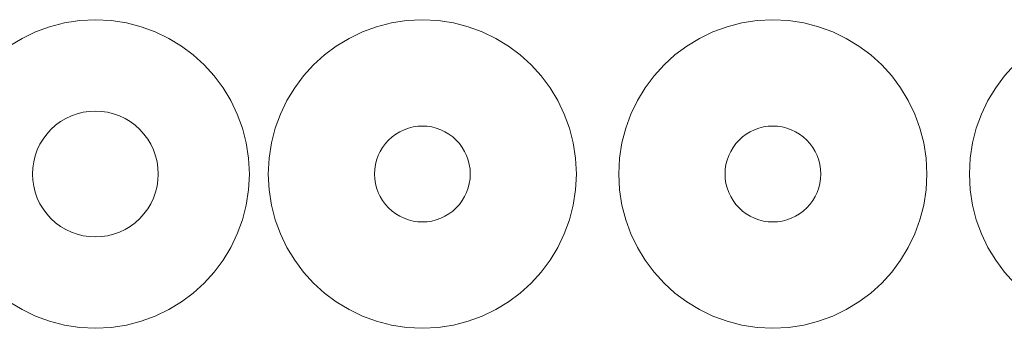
# Model space of a CAD drawing. Header units: millimetres. Extents: x -198 to 278, y -321 to 286.
# Tile 15 of 256: x 26 to 152, y -243 to -204. Entities that reach past the tile are written whole.
import ezdxf

# ---------------------------------------------------------------- set-up
doc = ezdxf.new("R2010")
doc.units = ezdxf.units.MM
doc.header["$MEASUREMENT"] = 0
doc.layers.add('Layer 1', color=7, linetype='Continuous')

msp = doc.modelspace()

# ---------------------------------------------------------------- linework, layer by layer
at = {"layer": 'Layer 1', "color": 175, "lineweight": 9}
for points in [[(35.5816, -203.8799), (35.5816, -203.8799), (33.5648, -203.9821), (33.5648, -203.9821), (33.5648, -203.9821), (31.6055, -204.2819), (31.6055, -204.2819), (31.6055, -204.2819), (29.7139, -204.7695), (29.7139, -204.7695), (29.7139, -204.7695), (27.8999, -205.4347), (27.8999, -205.4347), (27.8999, -205.4347), (26.1735, -206.2676), (26.1735, -206.2676), (26.1735, -206.2676), (24.5447, -207.2581), (24.5447, -207.2581), (24.5447, -207.2581), (23.0236, -208.3963), (23.0236, -208.3963), (23.0236, -208.3963), (21.6201, -209.6722), (21.6201, -209.6722), (21.6201, -209.6722), (20.3442, -211.0757), (20.3442, -211.0757), (20.3442, -211.0757), (19.206, -212.5968), (19.206, -212.5968), (19.206, -212.5968), (18.2155, -214.2256), (18.2155, -214.2256), (18.2155, -214.2256), (17.3826, -215.952), (17.3826, -215.952), (17.3826, -215.952), (16.7174, -217.766), (16.7174, -217.766), (16.7174, -217.766), (16.2298, -219.6576), (16.2298, -219.6576), (16.2298, -219.6576), (15.93, -221.6169), (15.93, -221.6169), (15.93, -221.6169), (15.8278, -223.6337), (15.8278, -223.6337), (15.8278, -223.6337), (15.93, -225.6505), (15.93, -225.6505), (15.93, -225.6505), (16.2298, -227.6098), (16.2298, -227.6098), (16.2298, -227.6098), (16.7174, -229.5014), (16.7174, -229.5014), (16.7174, -229.5014), (17.3826, -231.3154), (17.3826, -231.3154), (17.3826, -231.3154), (18.2155, -233.0418), (18.2155, -233.0418), (18.2155, -233.0418), (19.206, -234.6706), (19.206, -234.6706), (19.206, -234.6706), (20.3442, -236.1917), (20.3442, -236.1917), (20.3442, -236.1917), (21.6201, -237.5952), (21.6201, -237.5952), (21.6201, -237.5952), (23.0236, -238.8711), (23.0236, -238.8711), (23.0236, -238.8711), (24.5447, -240.0093), (24.5447, -240.0093), (24.5447, -240.0093), (26.1735, -240.9998), (26.1735, -240.9998), (26.1735, -240.9998), (27.8999, -241.8327), (27.8999, -241.8327), (27.8999, -241.8327), (29.7139, -242.498), (29.7139, -242.498), (29.7139, -242.498), (31.6055, -242.9855), (31.6055, -242.9855), (31.6055, -242.9855), (33.5648, -243.2854), (33.5648, -243.2854), (33.5648, -243.2854), (35.5816, -243.3875), (35.5816, -243.3875), (35.5816, -243.3875), (37.5984, -243.2854), (37.5984, -243.2854), (37.5984, -243.2854), (39.5577, -242.9855), (39.5577, -242.9855), (39.5577, -242.9855), (41.4493, -242.498), (41.4493, -242.498), (41.4493, -242.498), (43.2633, -241.8327), (43.2633, -241.8327), (43.2633, -241.8327), (44.9897, -240.9998), (44.9897, -240.9998), (44.9897, -240.9998), (46.6185, -240.0093), (46.6185, -240.0093), (46.6185, -240.0093), (48.1396, -238.8711), (48.1396, -238.8711), (48.1396, -238.8711), (49.5431, -237.5952), (49.5431, -237.5952), (49.5431, -237.5952), (50.819, -236.1917), (50.819, -236.1917), (50.819, -236.1917), (51.9572, -234.6706), (51.9572, -234.6706), (51.9572, -234.6706), (52.9477, -233.0418), (52.9477, -233.0418), (52.9477, -233.0418), (53.7806, -231.3154), (53.7806, -231.3154), (53.7806, -231.3154), (54.4459, -229.5014), (54.4459, -229.5014), (54.4459, -229.5014), (54.9334, -227.6098), (54.9334, -227.6098), (54.9334, -227.6098), (55.2333, -225.6505), (55.2333, -225.6505), (55.2333, -225.6505), (55.3354, -223.6337), (55.3354, -223.6337), (55.3354, -223.6337), (55.2333, -221.6169), (55.2333, -221.6169), (55.2333, -221.6169), (54.9334, -219.6576), (54.9334, -219.6576), (54.9334, -219.6576), (54.4459, -217.766), (54.4459, -217.766), (54.4459, -217.766), (53.7806, -215.952), (53.7806, -215.952), (53.7806, -215.952), (52.9477, -214.2256), (52.9477, -214.2256), (52.9477, -214.2256), (51.9572, -212.5968), (51.9572, -212.5968), (51.9572, -212.5968), (50.819, -211.0757), (50.819, -211.0757), (50.819, -211.0757), (49.5431, -209.6722), (49.5431, -209.6722), (49.5431, -209.6722), (48.1396, -208.3963), (48.1396, -208.3963), (48.1396, -208.3963), (46.6185, -207.2581), (46.6185, -207.2581), (46.6185, -207.2581), (44.9897, -206.2676), (44.9897, -206.2676), (44.9897, -206.2676), (43.2633, -205.4347), (43.2633, -205.4347), (43.2633, -205.4347), (41.4493, -204.7695), (41.4493, -204.7695), (41.4493, -204.7695), (39.5577, -204.2819), (39.5577, -204.2819), (39.5577, -204.2819), (37.5984, -203.9821), (37.5984, -203.9821), (37.5984, -203.9821), (35.5816, -203.8799), (35.5816, -203.8799)], [(71.6439, -204.7695), (71.6439, -204.7695), (69.8299, -205.4347), (69.8299, -205.4347), (69.8299, -205.4347), (68.1035, -206.2676), (68.1035, -206.2676), (68.1035, -206.2676), (66.4747, -207.2581), (66.4747, -207.2581), (66.4747, -207.2581), (64.9536, -208.3963), (64.9536, -208.3963), (64.9536, -208.3963), (63.5501, -209.6722), (63.5501, -209.6722), (63.5501, -209.6722), (62.2742, -211.0757), (62.2742, -211.0757), (62.2742, -211.0757), (61.136, -212.5968), (61.136, -212.5968), (61.136, -212.5968), (60.1455, -214.2256), (60.1455, -214.2256), (60.1455, -214.2256), (59.3126, -215.952), (59.3126, -215.952), (59.3126, -215.952), (58.6474, -217.766), (58.6474, -217.766), (58.6474, -217.766), (58.1598, -219.6576), (58.1598, -219.6576), (58.1598, -219.6576), (57.86, -221.6169), (57.86, -221.6169), (57.86, -221.6169), (57.7578, -223.6337), (57.7578, -223.6337), (57.7578, -223.6337), (57.86, -225.6505), (57.86, -225.6505), (57.86, -225.6505), (58.1598, -227.6098), (58.1598, -227.6098), (58.1598, -227.6098), (58.6474, -229.5014), (58.6474, -229.5014), (58.6474, -229.5014), (59.3126, -231.3154), (59.3126, -231.3154), (59.3126, -231.3154), (60.1455, -233.0418), (60.1455, -233.0418), (60.1455, -233.0418), (61.136, -234.6706), (61.136, -234.6706), (61.136, -234.6706), (62.2742, -236.1917), (62.2742, -236.1917), (62.2742, -236.1917), (63.5501, -237.5952), (63.5501, -237.5952), (63.5501, -237.5952), (64.9536, -238.8711), (64.9536, -238.8711), (64.9536, -238.8711), (66.4747, -240.0093), (66.4747, -240.0093), (66.4747, -240.0093), (68.1035, -240.9998), (68.1035, -240.9998), (68.1035, -240.9998), (69.8299, -241.8327), (69.8299, -241.8327), (69.8299, -241.8327), (71.6439, -242.498), (71.6439, -242.498), (71.6439, -242.498), (73.5355, -242.9855), (73.5355, -242.9855), (73.5355, -242.9855), (75.4948, -243.2854), (75.4948, -243.2854), (75.4948, -243.2854), (77.5116, -243.3875), (77.5116, -243.3875), (77.5116, -243.3875), (79.5284, -243.2854), (79.5284, -243.2854), (79.5284, -243.2854), (81.4877, -242.9855), (81.4877, -242.9855), (81.4877, -242.9855), (83.3793, -242.498), (83.3793, -242.498), (83.3793, -242.498), (85.1933, -241.8327), (85.1933, -241.8327), (85.1933, -241.8327), (86.9197, -240.9998), (86.9197, -240.9998), (86.9197, -240.9998), (88.5485, -240.0093), (88.5485, -240.0093), (88.5485, -240.0093), (90.0696, -238.8711), (90.0696, -238.8711), (90.0696, -238.8711), (91.4731, -237.5952), (91.4731, -237.5952), (91.4731, -237.5952), (92.749, -236.1917), (92.749, -236.1917), (92.749, -236.1917), (93.8872, -234.6706), (93.8872, -234.6706), (93.8872, -234.6706), (94.8777, -233.0418), (94.8777, -233.0418), (94.8777, -233.0418), (95.7106, -231.3154), (95.7106, -231.3154), (95.7106, -231.3154), (96.3759, -229.5014), (96.3759, -229.5014), (96.3759, -229.5014), (96.8634, -227.6098), (96.8634, -227.6098), (96.8634, -227.6098), (97.1633, -225.6505), (97.1633, -225.6505), (97.1633, -225.6505), (97.2654, -223.6337), (97.2654, -223.6337), (97.2654, -223.6337), (97.1633, -221.6169), (97.1633, -221.6169), (97.1633, -221.6169), (96.8634, -219.6576), (96.8634, -219.6576), (96.8634, -219.6576), (96.3759, -217.766), (96.3759, -217.766), (96.3759, -217.766), (95.7106, -215.952), (95.7106, -215.952), (95.7106, -215.952), (94.8777, -214.2256), (94.8777, -214.2256), (94.8777, -214.2256), (93.8872, -212.5968), (93.8872, -212.5968), (93.8872, -212.5968), (92.749, -211.0757), (92.749, -211.0757), (92.749, -211.0757), (91.4731, -209.6722), (91.4731, -209.6722), (91.4731, -209.6722), (90.0696, -208.3963), (90.0696, -208.3963), (90.0696, -208.3963), (88.5485, -207.2581), (88.5485, -207.2581), (88.5485, -207.2581), (86.9197, -206.2676), (86.9197, -206.2676), (86.9197, -206.2676), (85.1933, -205.4347), (85.1933, -205.4347), (85.1933, -205.4347), (83.3793, -204.7695), (83.3793, -204.7695), (83.3793, -204.7695), (81.4877, -204.2819), (81.4877, -204.2819), (81.4877, -204.2819), (79.5284, -203.982), (79.5284, -203.982), (79.5284, -203.982), (77.5116, -203.8799), (77.5116, -203.8799), (77.5116, -203.8799), (75.4948, -203.982), (75.4948, -203.982), (75.4948, -203.982), (73.5355, -204.2819), (73.5355, -204.2819), (73.5355, -204.2819), (71.6439, -204.7695), (71.6439, -204.7695)], [(120.4448, -203.982), (120.4448, -203.982), (118.4855, -204.2819), (118.4855, -204.2819), (118.4855, -204.2819), (116.5939, -204.7695), (116.5939, -204.7695), (116.5939, -204.7695), (114.7799, -205.4347), (114.7799, -205.4347), (114.7799, -205.4347), (113.0535, -206.2676), (113.0535, -206.2676), (113.0535, -206.2676), (111.4247, -207.2581), (111.4247, -207.2581), (111.4247, -207.2581), (109.9036, -208.3963), (109.9036, -208.3963), (109.9036, -208.3963), (108.5001, -209.6722), (108.5001, -209.6722), (108.5001, -209.6722), (107.2242, -211.0757), (107.2242, -211.0757), (107.2242, -211.0757), (106.086, -212.5968), (106.086, -212.5968), (106.086, -212.5968), (105.0955, -214.2256), (105.0955, -214.2256), (105.0955, -214.2256), (104.2626, -215.952), (104.2626, -215.952), (104.2626, -215.952), (103.5974, -217.766), (103.5974, -217.766), (103.5974, -217.766), (103.1098, -219.6576), (103.1098, -219.6576), (103.1098, -219.6576), (102.81, -221.6169), (102.81, -221.6169), (102.81, -221.6169), (102.7078, -223.6337), (102.7078, -223.6337), (102.7078, -223.6337), (102.81, -225.6505), (102.81, -225.6505), (102.81, -225.6505), (103.1098, -227.6098), (103.1098, -227.6098), (103.1098, -227.6098), (103.5974, -229.5014), (103.5974, -229.5014), (103.5974, -229.5014), (104.2626, -231.3154), (104.2626, -231.3154), (104.2626, -231.3154), (105.0955, -233.0418), (105.0955, -233.0418), (105.0955, -233.0418), (106.086, -234.6706), (106.086, -234.6706), (106.086, -234.6706), (107.2242, -236.1917), (107.2242, -236.1917), (107.2242, -236.1917), (108.5001, -237.5952), (108.5001, -237.5952), (108.5001, -237.5952), (109.9036, -238.8711), (109.9036, -238.8711), (109.9036, -238.8711), (111.4247, -240.0093), (111.4247, -240.0093), (111.4247, -240.0093), (113.0535, -240.9998), (113.0535, -240.9998), (113.0535, -240.9998), (114.7799, -241.8327), (114.7799, -241.8327), (114.7799, -241.8327), (116.5939, -242.498), (116.5939, -242.498), (116.5939, -242.498), (118.4855, -242.9855), (118.4855, -242.9855), (118.4855, -242.9855), (120.4448, -243.2854), (120.4448, -243.2854), (120.4448, -243.2854), (122.4616, -243.3875), (122.4616, -243.3875), (122.4616, -243.3875), (124.4784, -243.2854), (124.4784, -243.2854), (124.4784, -243.2854), (126.4377, -242.9855), (126.4377, -242.9855), (126.4377, -242.9855), (128.3293, -242.498), (128.3293, -242.498), (128.3293, -242.498), (130.1433, -241.8327), (130.1433, -241.8327), (130.1433, -241.8327), (131.8697, -240.9998), (131.8697, -240.9998), (131.8697, -240.9998), (133.4985, -240.0093), (133.4985, -240.0093), (133.4985, -240.0093), (135.0196, -238.8711), (135.0196, -238.8711), (135.0196, -238.8711), (136.4231, -237.5952), (136.4231, -237.5952), (136.4231, -237.5952), (137.699, -236.1917), (137.699, -236.1917), (137.699, -236.1917), (138.8372, -234.6706), (138.8372, -234.6706), (138.8372, -234.6706), (139.8277, -233.0418), (139.8277, -233.0418), (139.8277, -233.0418), (140.6606, -231.3154), (140.6606, -231.3154), (140.6606, -231.3154), (141.3259, -229.5014), (141.3259, -229.5014), (141.3259, -229.5014), (141.8134, -227.6098), (141.8134, -227.6098), (141.8134, -227.6098), (142.1133, -225.6505), (142.1133, -225.6505), (142.1133, -225.6505), (142.2154, -223.6337), (142.2154, -223.6337), (142.2154, -223.6337), (142.1133, -221.6169), (142.1133, -221.6169), (142.1133, -221.6169), (141.8134, -219.6576), (141.8134, -219.6576), (141.8134, -219.6576), (141.3259, -217.766), (141.3259, -217.766), (141.3259, -217.766), (140.6606, -215.952), (140.6606, -215.952), (140.6606, -215.952), (139.8277, -214.2256), (139.8277, -214.2256), (139.8277, -214.2256), (138.8372, -212.5968), (138.8372, -212.5968), (138.8372, -212.5968), (137.699, -211.0757), (137.699, -211.0757), (137.699, -211.0757), (136.4231, -209.6722), (136.4231, -209.6722), (136.4231, -209.6722), (135.0196, -208.3963), (135.0196, -208.3963), (135.0196, -208.3963), (133.4985, -207.2581), (133.4985, -207.2581), (133.4985, -207.2581), (131.8697, -206.2676), (131.8697, -206.2676), (131.8697, -206.2676), (130.1433, -205.4347), (130.1433, -205.4347), (130.1433, -205.4347), (128.3293, -204.7695), (128.3293, -204.7695), (128.3293, -204.7695), (126.4377, -204.2819), (126.4377, -204.2819), (126.4377, -204.2819), (124.4784, -203.982), (124.4784, -203.982), (124.4784, -203.982), (122.4616, -203.8799), (122.4616, -203.8799), (122.4616, -203.8799), (120.4448, -203.982), (120.4448, -203.982)], [(154.8536, -208.3963), (154.8536, -208.3963), (153.4501, -209.6722), (153.4501, -209.6722), (153.4501, -209.6722), (152.1742, -211.0757), (152.1742, -211.0757), (152.1742, -211.0757), (151.036, -212.5968), (151.036, -212.5968), (151.036, -212.5968), (150.0455, -214.2256), (150.0455, -214.2256), (150.0455, -214.2256), (149.2126, -215.952), (149.2126, -215.952), (149.2126, -215.952), (148.5474, -217.766), (148.5474, -217.766), (148.5474, -217.766), (148.0598, -219.6576), (148.0598, -219.6576), (148.0598, -219.6576), (147.76, -221.6169), (147.76, -221.6169), (147.76, -221.6169), (147.6578, -223.6337), (147.6578, -223.6337), (147.6578, -223.6337), (147.76, -225.6505), (147.76, -225.6505), (147.76, -225.6505), (148.0598, -227.6098), (148.0598, -227.6098), (148.0598, -227.6098), (148.5474, -229.5014), (148.5474, -229.5014), (148.5474, -229.5014), (149.2126, -231.3154), (149.2126, -231.3154), (149.2126, -231.3154), (150.0455, -233.0418), (150.0455, -233.0418), (150.0455, -233.0418), (151.036, -234.6706), (151.036, -234.6706), (151.036, -234.6706), (152.1742, -236.1917), (152.1742, -236.1917), (152.1742, -236.1917), (153.4501, -237.5952), (153.4501, -237.5952), (153.4501, -237.5952), (154.8536, -238.8711), (154.8536, -238.8711), (154.8536, -238.8711), (156.3747, -240.0093), (156.3747, -240.0093), (156.3747, -240.0093), (158.0035, -240.9998), (158.0035, -240.9998), (158.0035, -240.9998), (159.7299, -241.8327), (159.7299, -241.8327), (159.7299, -241.8327), (161.5439, -242.498), (161.5439, -242.498), (161.5439, -242.498), (163.4355, -242.9855), (163.4355, -242.9855), (163.4355, -242.9855), (165.3948, -243.2854), (165.3948, -243.2854), (165.3948, -243.2854), (167.4116, -243.3875), (167.4116, -243.3875), (167.4116, -243.3875), (169.4284, -243.2854), (169.4284, -243.2854), (169.4284, -243.2854), (171.3877, -242.9855), (171.3877, -242.9855), (171.3877, -242.9855), (173.2793, -242.498), (173.2793, -242.498), (173.2793, -242.498), (175.0933, -241.8327), (175.0933, -241.8327), (175.0933, -241.8327), (176.8197, -240.9998), (176.8197, -240.9998), (176.8197, -240.9998), (178.4485, -240.0093), (178.4485, -240.0093), (178.4485, -240.0093), (179.9696, -238.8711), (179.9696, -238.8711), (179.9696, -238.8711), (181.3731, -237.5952), (181.3731, -237.5952), (181.3731, -237.5952), (182.649, -236.1917), (182.649, -236.1917), (182.649, -236.1917), (183.7872, -234.6706), (183.7872, -234.6706), (183.7872, -234.6706), (184.7777, -233.0418), (184.7777, -233.0418), (184.7777, -233.0418), (185.6106, -231.3154), (185.6106, -231.3154), (185.6106, -231.3154), (186.2759, -229.5014), (186.2759, -229.5014), (186.2759, -229.5014), (186.7634, -227.6098), (186.7634, -227.6098), (186.7634, -227.6098), (187.0633, -225.6505), (187.0633, -225.6505), (187.0633, -225.6505), (187.1654, -223.6337), (187.1654, -223.6337), (187.1654, -223.6337), (187.0633, -221.6169), (187.0633, -221.6169), (187.0633, -221.6169), (186.7634, -219.6576), (186.7634, -219.6576), (186.7634, -219.6576), (186.2759, -217.766), (186.2759, -217.766), (186.2759, -217.766), (185.6106, -215.952), (185.6106, -215.952), (185.6106, -215.952), (184.7777, -214.2256), (184.7777, -214.2256), (184.7777, -214.2256), (183.7872, -212.5968), (183.7872, -212.5968), (183.7872, -212.5968), (182.649, -211.0757), (182.649, -211.0757), (182.649, -211.0757), (181.3731, -209.6722), (181.3731, -209.6722), (181.3731, -209.6722), (179.9696, -208.3963), (179.9696, -208.3963), (179.9696, -208.3963), (178.4485, -207.2581), (178.4485, -207.2581), (178.4485, -207.2581), (176.8197, -206.2676), (176.8197, -206.2676), (176.8197, -206.2676), (175.0933, -205.4347), (175.0933, -205.4347), (175.0933, -205.4347), (173.2793, -204.7695), (173.2793, -204.7695), (173.2793, -204.7695), (171.3877, -204.2819), (171.3877, -204.2819), (171.3877, -204.2819), (169.4284, -203.9821), (169.4284, -203.9821), (169.4284, -203.9821), (167.4116, -203.8799), (167.4116, -203.8799), (167.4116, -203.8799), (165.3948, -203.9821), (165.3948, -203.9821), (165.3948, -203.9821), (163.4355, -204.2819), (163.4355, -204.2819), (163.4355, -204.2819), (161.5439, -204.7695), (161.5439, -204.7695), (161.5439, -204.7695), (159.7299, -205.4347), (159.7299, -205.4347), (159.7299, -205.4347), (158.0035, -206.2676), (158.0035, -206.2676), (158.0035, -206.2676), (156.3747, -207.2581), (156.3747, -207.2581), (156.3747, -207.2581), (154.8536, -208.3963), (154.8536, -208.3963)], [(37.1544, -215.7265), (37.1544, -215.7265), (37.9219, -215.9188), (37.9219, -215.9188), (37.9219, -215.9188), (38.6668, -216.1853), (38.6668, -216.1853), (38.6668, -216.1853), (39.3821, -216.5236), (39.3821, -216.5236), (39.3821, -216.5236), (40.0607, -216.9303), (40.0607, -216.9303), (40.0607, -216.9303), (40.6961, -217.4016), (40.6961, -217.4016), (40.6961, -217.4016), (41.2824, -217.9329), (41.2824, -217.9329), (41.2824, -217.9329), (41.8137, -218.5192), (41.8137, -218.5192), (41.8137, -218.5192), (42.285, -219.1546), (42.285, -219.1546), (42.285, -219.1546), (42.6917, -219.8333), (42.6917, -219.8333), (42.6917, -219.8333), (43.03, -220.5485), (43.03, -220.5485), (43.03, -220.5485), (43.2966, -221.2934), (43.2966, -221.2934), (43.2966, -221.2934), (43.4888, -222.0609), (43.4888, -222.0609), (43.4888, -222.0609), (43.6049, -222.8435), (43.6049, -222.8435), (43.6049, -222.8435), (43.6437, -223.6337), (43.6437, -223.6337), (43.6437, -223.6337), (43.6049, -224.4239), (43.6049, -224.4239), (43.6049, -224.4239), (43.4888, -225.2065), (43.4888, -225.2065), (43.4888, -225.2065), (43.2966, -225.974), (43.2966, -225.974), (43.2966, -225.974), (43.03, -226.7189), (43.03, -226.7189), (43.03, -226.7189), (42.6917, -227.4341), (42.6917, -227.4341), (42.6917, -227.4341), (42.285, -228.1128), (42.285, -228.1128), (42.285, -228.1128), (41.8137, -228.7482), (41.8137, -228.7482), (41.8137, -228.7482), (41.2824, -229.3345), (41.2824, -229.3345), (41.2824, -229.3345), (40.6961, -229.8658), (40.6961, -229.8658), (40.6961, -229.8658), (40.0607, -230.3371), (40.0607, -230.3371), (40.0607, -230.3371), (39.3821, -230.7438), (39.3821, -230.7438), (39.3821, -230.7438), (38.6668, -231.0821), (38.6668, -231.0821), (38.6668, -231.0821), (37.9219, -231.3486), (37.9219, -231.3486), (37.9219, -231.3486), (37.1544, -231.5409), (37.1544, -231.5409), (37.1544, -231.5409), (36.3718, -231.657), (36.3718, -231.657), (36.3718, -231.657), (35.5816, -231.6958), (35.5816, -231.6958), (35.5816, -231.6958), (34.7914, -231.657), (34.7914, -231.657), (34.7914, -231.657), (34.0088, -231.5409), (34.0088, -231.5409), (34.0088, -231.5409), (33.2413, -231.3486), (33.2413, -231.3486), (33.2413, -231.3486), (32.4964, -231.0821), (32.4964, -231.0821), (32.4964, -231.0821), (31.7812, -230.7438), (31.7812, -230.7438), (31.7812, -230.7438), (31.1025, -230.3371), (31.1025, -230.3371), (31.1025, -230.3371), (30.4671, -229.8658), (30.4671, -229.8658), (30.4671, -229.8658), (29.8808, -229.3345), (29.8808, -229.3345), (29.8808, -229.3345), (29.3495, -228.7482), (29.3495, -228.7482), (29.3495, -228.7482), (28.8782, -228.1128), (28.8782, -228.1128), (28.8782, -228.1128), (28.4715, -227.4341), (28.4715, -227.4341), (28.4715, -227.4341), (28.1332, -226.7189), (28.1332, -226.7189), (28.1332, -226.7189), (27.8667, -225.974), (27.8667, -225.974), (27.8667, -225.974), (27.6744, -225.2065), (27.6744, -225.2065), (27.6744, -225.2065), (27.5583, -224.4239), (27.5583, -224.4239), (27.5583, -224.4239), (27.5195, -223.6337), (27.5195, -223.6337), (27.5195, -223.6337), (27.5583, -222.8435), (27.5583, -222.8435), (27.5583, -222.8435), (27.6744, -222.0609), (27.6744, -222.0609), (27.6744, -222.0609), (27.8667, -221.2934), (27.8667, -221.2934), (27.8667, -221.2934), (28.1332, -220.5485), (28.1332, -220.5485), (28.1332, -220.5485), (28.4715, -219.8333), (28.4715, -219.8333), (28.4715, -219.8333), (28.8782, -219.1546), (28.8782, -219.1546), (28.8782, -219.1546), (29.3495, -218.5192), (29.3495, -218.5192), (29.3495, -218.5192), (29.8808, -217.9329), (29.8808, -217.9329), (29.8808, -217.9329), (30.4671, -217.4016), (30.4671, -217.4016), (30.4671, -217.4016), (31.1025, -216.9303), (31.1025, -216.9303), (31.1025, -216.9303), (31.7812, -216.5236), (31.7812, -216.5236), (31.7812, -216.5236), (32.4964, -216.1853), (32.4964, -216.1853), (32.4964, -216.1853), (33.2413, -215.9188), (33.2413, -215.9188), (33.2413, -215.9188), (34.0088, -215.7265), (34.0088, -215.7265), (34.0088, -215.7265), (34.7914, -215.6104), (34.7914, -215.6104), (34.7914, -215.6104), (35.5816, -215.5716), (35.5816, -215.5716), (35.5816, -215.5716), (36.3718, -215.6104), (36.3718, -215.6104), (36.3718, -215.6104), (37.1544, -215.7265), (37.1544, -215.7265)], [(74.618, -218.2201), (74.618, -218.2201), (75.1625, -217.9625), (75.1625, -217.9625), (75.1625, -217.9625), (75.7297, -217.7596), (75.7297, -217.7596), (75.7297, -217.7596), (76.3141, -217.6132), (76.3141, -217.6132), (76.3141, -217.6132), (76.9099, -217.5248), (76.9099, -217.5248), (76.9099, -217.5248), (77.5116, -217.4953), (77.5116, -217.4953), (77.5116, -217.4953), (78.1133, -217.5248), (78.1133, -217.5248), (78.1133, -217.5248), (78.7092, -217.6132), (78.7092, -217.6132), (78.7092, -217.6132), (79.2935, -217.7596), (79.2935, -217.7596), (79.2935, -217.7596), (79.8607, -217.9625), (79.8607, -217.9625), (79.8607, -217.9625), (80.4053, -218.2201), (80.4053, -218.2201), (80.4053, -218.2201), (80.9219, -218.5298), (80.9219, -218.5298), (80.9219, -218.5298), (81.4058, -218.8886), (81.4058, -218.8886), (81.4058, -218.8886), (81.8521, -219.2932), (81.8521, -219.2932), (81.8521, -219.2932), (82.2567, -219.7395), (82.2567, -219.7395), (82.2567, -219.7395), (82.6155, -220.2234), (82.6155, -220.2234), (82.6155, -220.2234), (82.9252, -220.7401), (82.9252, -220.7401), (82.9252, -220.7401), (83.1828, -221.2846), (83.1828, -221.2846), (83.1828, -221.2846), (83.3857, -221.8518), (83.3857, -221.8518), (83.3857, -221.8518), (83.5321, -222.4362), (83.5321, -222.4362), (83.5321, -222.4362), (83.6205, -223.032), (83.6205, -223.032), (83.6205, -223.032), (83.6501, -223.6337), (83.6501, -223.6337), (83.6501, -223.6337), (83.6205, -224.2354), (83.6205, -224.2354), (83.6205, -224.2354), (83.5321, -224.8313), (83.5321, -224.8313), (83.5321, -224.8313), (83.3857, -225.4156), (83.3857, -225.4156), (83.3857, -225.4156), (83.1828, -225.9828), (83.1828, -225.9828), (83.1828, -225.9828), (82.9252, -226.5273), (82.9252, -226.5273), (82.9252, -226.5273), (82.6155, -227.044), (82.6155, -227.044), (82.6155, -227.044), (82.2567, -227.5279), (82.2567, -227.5279), (82.2567, -227.5279), (81.8521, -227.9742), (81.8521, -227.9742), (81.8521, -227.9742), (81.4058, -228.3788), (81.4058, -228.3788), (81.4058, -228.3788), (80.9219, -228.7376), (80.9219, -228.7376), (80.9219, -228.7376), (80.4053, -229.0473), (80.4053, -229.0473), (80.4053, -229.0473), (79.8607, -229.3049), (79.8607, -229.3049), (79.8607, -229.3049), (79.2935, -229.5078), (79.2935, -229.5078), (79.2935, -229.5078), (78.7092, -229.6542), (78.7092, -229.6542), (78.7092, -229.6542), (78.1133, -229.7426), (78.1133, -229.7426), (78.1133, -229.7426), (77.5116, -229.7722), (77.5116, -229.7722), (77.5116, -229.7722), (76.9099, -229.7426), (76.9099, -229.7426), (76.9099, -229.7426), (76.3141, -229.6542), (76.3141, -229.6542), (76.3141, -229.6542), (75.7297, -229.5078), (75.7297, -229.5078), (75.7297, -229.5078), (75.1625, -229.3049), (75.1625, -229.3049), (75.1625, -229.3049), (74.618, -229.0473), (74.618, -229.0473), (74.618, -229.0473), (74.1013, -228.7376), (74.1013, -228.7376), (74.1013, -228.7376), (73.6174, -228.3788), (73.6174, -228.3788), (73.6174, -228.3788), (73.1711, -227.9742), (73.1711, -227.9742), (73.1711, -227.9742), (72.7665, -227.5279), (72.7665, -227.5279), (72.7665, -227.5279), (72.4077, -227.044), (72.4077, -227.044), (72.4077, -227.044), (72.098, -226.5273), (72.098, -226.5273), (72.098, -226.5273), (71.8404, -225.9828), (71.8404, -225.9828), (71.8404, -225.9828), (71.6375, -225.4156), (71.6375, -225.4156), (71.6375, -225.4156), (71.4911, -224.8313), (71.4911, -224.8313), (71.4911, -224.8313), (71.4027, -224.2354), (71.4027, -224.2354), (71.4027, -224.2354), (71.3732, -223.6337), (71.3732, -223.6337), (71.3732, -223.6337), (71.4027, -223.032), (71.4027, -223.032), (71.4027, -223.032), (71.4911, -222.4362), (71.4911, -222.4362), (71.4911, -222.4362), (71.6375, -221.8518), (71.6375, -221.8518), (71.6375, -221.8518), (71.8404, -221.2846), (71.8404, -221.2846), (71.8404, -221.2846), (72.098, -220.7401), (72.098, -220.7401), (72.098, -220.7401), (72.4077, -220.2234), (72.4077, -220.2234), (72.4077, -220.2234), (72.7665, -219.7395), (72.7665, -219.7395), (72.7665, -219.7395), (73.1711, -219.2932), (73.1711, -219.2932), (73.1711, -219.2932), (73.6174, -218.8886), (73.6174, -218.8886), (73.6174, -218.8886), (74.1013, -218.5298), (74.1013, -218.5298), (74.1013, -218.5298), (74.618, -218.2201), (74.618, -218.2201)], [(122.4616, -217.4953), (122.4616, -217.4953), (123.0633, -217.5248), (123.0633, -217.5248), (123.0633, -217.5248), (123.6592, -217.6132), (123.6592, -217.6132), (123.6592, -217.6132), (124.2435, -217.7596), (124.2435, -217.7596), (124.2435, -217.7596), (124.8107, -217.9625), (124.8107, -217.9625), (124.8107, -217.9625), (125.3553, -218.2201), (125.3553, -218.2201), (125.3553, -218.2201), (125.8719, -218.5298), (125.8719, -218.5298), (125.8719, -218.5298), (126.3558, -218.8886), (126.3558, -218.8886), (126.3558, -218.8886), (126.8021, -219.2932), (126.8021, -219.2932), (126.8021, -219.2932), (127.2067, -219.7395), (127.2067, -219.7395), (127.2067, -219.7395), (127.5655, -220.2234), (127.5655, -220.2234), (127.5655, -220.2234), (127.8752, -220.7401), (127.8752, -220.7401), (127.8752, -220.7401), (128.1328, -221.2846), (128.1328, -221.2846), (128.1328, -221.2846), (128.3357, -221.8518), (128.3357, -221.8518), (128.3357, -221.8518), (128.4821, -222.4362), (128.4821, -222.4362), (128.4821, -222.4362), (128.5705, -223.032), (128.5705, -223.032), (128.5705, -223.032), (128.6001, -223.6337), (128.6001, -223.6337), (128.6001, -223.6337), (128.5705, -224.2354), (128.5705, -224.2354), (128.5705, -224.2354), (128.4821, -224.8313), (128.4821, -224.8313), (128.4821, -224.8313), (128.3357, -225.4156), (128.3357, -225.4156), (128.3357, -225.4156), (128.1328, -225.9828), (128.1328, -225.9828), (128.1328, -225.9828), (127.8752, -226.5273), (127.8752, -226.5273), (127.8752, -226.5273), (127.5655, -227.044), (127.5655, -227.044), (127.5655, -227.044), (127.2067, -227.5279), (127.2067, -227.5279), (127.2067, -227.5279), (126.8021, -227.9742), (126.8021, -227.9742), (126.8021, -227.9742), (126.3558, -228.3788), (126.3558, -228.3788), (126.3558, -228.3788), (125.8719, -228.7376), (125.8719, -228.7376), (125.8719, -228.7376), (125.3553, -229.0473), (125.3553, -229.0473), (125.3553, -229.0473), (124.8107, -229.3049), (124.8107, -229.3049), (124.8107, -229.3049), (124.2435, -229.5078), (124.2435, -229.5078), (124.2435, -229.5078), (123.6592, -229.6542), (123.6592, -229.6542), (123.6592, -229.6542), (123.0633, -229.7426), (123.0633, -229.7426), (123.0633, -229.7426), (122.4616, -229.7722), (122.4616, -229.7722), (122.4616, -229.7722), (121.8599, -229.7426), (121.8599, -229.7426), (121.8599, -229.7426), (121.2641, -229.6542), (121.2641, -229.6542), (121.2641, -229.6542), (120.6797, -229.5078), (120.6797, -229.5078), (120.6797, -229.5078), (120.1125, -229.3049), (120.1125, -229.3049), (120.1125, -229.3049), (119.568, -229.0473), (119.568, -229.0473), (119.568, -229.0473), (119.0513, -228.7376), (119.0513, -228.7376), (119.0513, -228.7376), (118.5674, -228.3788), (118.5674, -228.3788), (118.5674, -228.3788), (118.1211, -227.9742), (118.1211, -227.9742), (118.1211, -227.9742), (117.7165, -227.5279), (117.7165, -227.5279), (117.7165, -227.5279), (117.3577, -227.044), (117.3577, -227.044), (117.3577, -227.044), (117.048, -226.5273), (117.048, -226.5273), (117.048, -226.5273), (116.7904, -225.9828), (116.7904, -225.9828), (116.7904, -225.9828), (116.5875, -225.4156), (116.5875, -225.4156), (116.5875, -225.4156), (116.4411, -224.8313), (116.4411, -224.8313), (116.4411, -224.8313), (116.3527, -224.2354), (116.3527, -224.2354), (116.3527, -224.2354), (116.3232, -223.6337), (116.3232, -223.6337), (116.3232, -223.6337), (116.3527, -223.032), (116.3527, -223.032), (116.3527, -223.032), (116.4411, -222.4362), (116.4411, -222.4362), (116.4411, -222.4362), (116.5875, -221.8518), (116.5875, -221.8518), (116.5875, -221.8518), (116.7904, -221.2846), (116.7904, -221.2846), (116.7904, -221.2846), (117.048, -220.7401), (117.048, -220.7401), (117.048, -220.7401), (117.3577, -220.2234), (117.3577, -220.2234), (117.3577, -220.2234), (117.7165, -219.7395), (117.7165, -219.7395), (117.7165, -219.7395), (118.1211, -219.2932), (118.1211, -219.2932), (118.1211, -219.2932), (118.5674, -218.8886), (118.5674, -218.8886), (118.5674, -218.8886), (119.0513, -218.5298), (119.0513, -218.5298), (119.0513, -218.5298), (119.568, -218.2201), (119.568, -218.2201), (119.568, -218.2201), (120.1125, -217.9625), (120.1125, -217.9625), (120.1125, -217.9625), (120.6797, -217.7596), (120.6797, -217.7596), (120.6797, -217.7596), (121.2641, -217.6132), (121.2641, -217.6132), (121.2641, -217.6132), (121.8599, -217.5248), (121.8599, -217.5248), (121.8599, -217.5248), (122.4616, -217.4953), (122.4616, -217.4953)]]:
    msp.add_open_spline(points, degree=3, knots=[0, 0, 0, 0, 0.015625, 0.015625, 0.015625, 0.03125, 0.03125, 0.03125, 0.046875, 0.046875, 0.046875, 0.0625, 0.0625, 0.0625, 0.078125, 0.078125, 0.078125, 0.09375, 0.09375, 0.09375, 0.109375, 0.109375, 0.109375, 0.125, 0.125, 0.125, 0.140625, 0.140625, 0.140625, 0.15625, 0.15625, 0.15625, 0.171875, 0.171875, 0.171875, 0.1875, 0.1875, 0.1875, 0.203125, 0.203125, 0.203125, 0.21875, 0.21875, 0.21875, 0.234375, 0.234375, 0.234375, 0.25, 0.25, 0.25, 0.265625, 0.265625, 0.265625, 0.28125, 0.28125, 0.28125, 0.296875, 0.296875, 0.296875, 0.3125, 0.3125, 0.3125, 0.328125, 0.328125, 0.328125, 0.34375, 0.34375, 0.34375, 0.359375, 0.359375, 0.359375, 0.375, 0.375, 0.375, 0.390625, 0.390625, 0.390625, 0.40625, 0.40625, 0.40625, 0.421875, 0.421875, 0.421875, 0.4375, 0.4375, 0.4375, 0.453125, 0.453125, 0.453125, 0.46875, 0.46875, 0.46875, 0.484375, 0.484375, 0.484375, 0.5, 0.5, 0.5, 0.515625, 0.515625, 0.515625, 0.53125, 0.53125, 0.53125, 0.546875, 0.546875, 0.546875, 0.5625, 0.5625, 0.5625, 0.578125, 0.578125, 0.578125, 0.59375, 0.59375, 0.59375, 0.609375, 0.609375, 0.609375, 0.625, 0.625, 0.625, 0.640625, 0.640625, 0.640625, 0.65625, 0.65625, 0.65625, 0.671875, 0.671875, 0.671875, 0.6875, 0.6875, 0.6875, 0.703125, 0.703125, 0.703125, 0.71875, 0.71875, 0.71875, 0.734375, 0.734375, 0.734375, 0.75, 0.75, 0.75, 0.765625, 0.765625, 0.765625, 0.78125, 0.78125, 0.78125, 0.796875, 0.796875, 0.796875, 0.8125, 0.8125, 0.8125, 0.828125, 0.828125, 0.828125, 0.84375, 0.84375, 0.84375, 0.859375, 0.859375, 0.859375, 0.875, 0.875, 0.875, 0.890625, 0.890625, 0.890625, 0.90625, 0.90625, 0.90625, 0.921875, 0.921875, 0.921875, 0.9375, 0.9375, 0.9375, 0.953125, 0.953125, 0.953125, 0.96875, 0.96875, 0.96875, 0.984375, 0.984375, 0.984375, 1, 1, 1, 1], dxfattribs=at)

doc.saveas('drawing.dxf')
